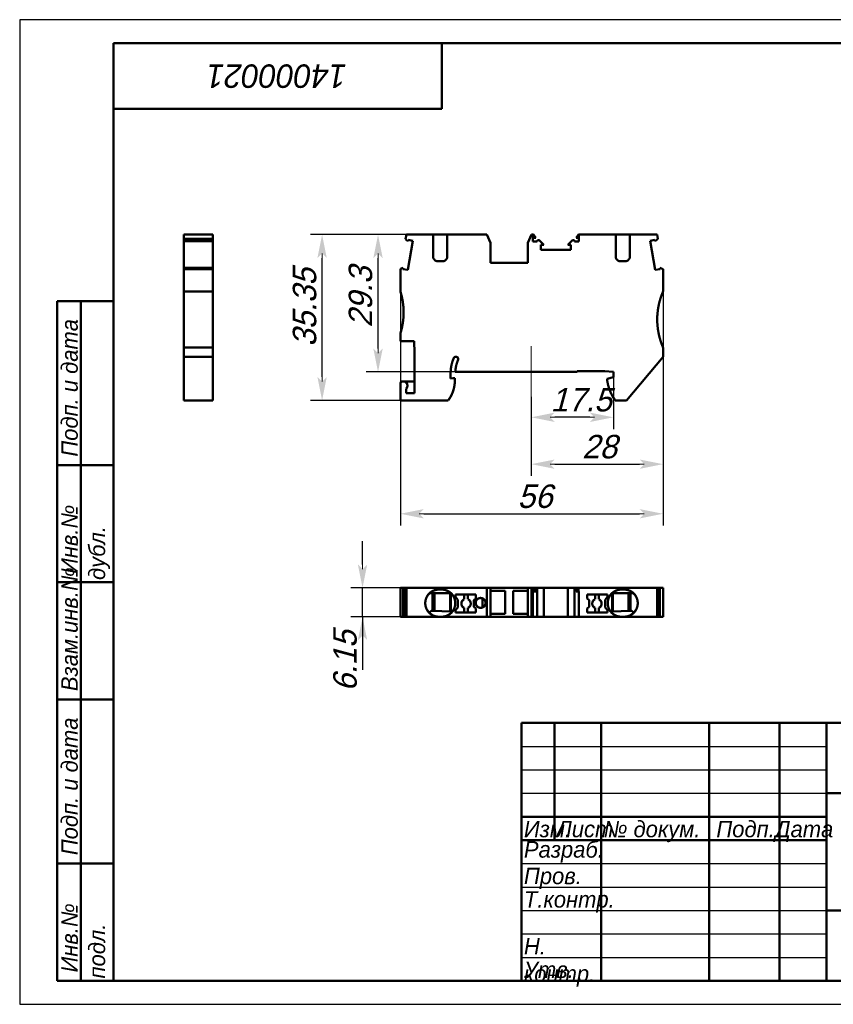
# Model space of a CAD drawing. Header units: millimetres. Extents: x 0 to 297, y 0 to 210.
# Tile 1 of 2: x 0 to 173, y 0 to 210. Entities that reach past the tile are written whole.
import ezdxf

# ---------------------------------------------------------------- set-up
doc = ezdxf.new("R2010")
doc.units = ezdxf.units.MM
doc.styles.add('TextStyle_1', font='T-FLEX Type A.TTF', dxfattribs={"oblique": 15, "height": 5})
doc.dimstyles.new('DIM_ST_1', dxfattribs={"dimtxt": 5, "dimasz": 5, "dimexe": 2.5, "dimexo": 0, "dimtad": 1, "dimrnd": 0.01, "dimdsep": 46, "dimtxsty": 'TextStyle_1', "dimblk": 'Arrow_3_C7_Status', "dimcen": 0.09, "dimclrd": 7, "dimclre": 7, "dimclrt": 7, "dimazin": 0, "dimtfac": 1, "dimtdec": 0, "dimtmove": 0, "dimatfit": 0, "dimldrblk": 'NONE', "dimfxl": 1, "dimtvp": 1, "dimtolj": 1, "dimarcsym": 0})
doc.dimstyles.new('DIM_ST_2', dxfattribs={"dimtxt": 5, "dimasz": 5, "dimexe": 2.5, "dimexo": 0, "dimtad": 1, "dimrnd": 0.01, "dimdsep": 46, "dimtxsty": 'TextStyle_1', "dimblk": 'Arrow_3_C7_Status', "dimcen": 0.09, "dimclrd": 7, "dimclre": 7, "dimclrt": 7, "dimazin": 0, "dimtfac": 1, "dimtdec": 0, "dimtmove": 0, "dimatfit": 0, "dimldrblk": 'NONE', "dimfxl": 1, "dimtvp": 1, "dimtolj": 1, "dimarcsym": 0})

# ---------------------------------------------------------------- blocks, each defined once
blk = doc.blocks.new('Arrow_3_C7_Status')
at = {"color": 7, "lineweight": 0, "flags": 128}
blk.add_lwpolyline([(-1, 0), (-0.8, 0)], dxfattribs=at)
at = {"color": 7}
blk.add_solid([(-1, -0.2), (0, 0), (-0.8, 0), (-1, 0.2)], dxfattribs=at)
blk = doc.blocks.new('*D5')
at = {"color": 7, "lineweight": -2}
for p, q in [((137.16, 152.06), (137.16, 112.7)), ((109.06, 129.56), (109.06, 112.7)), ((114.06, 115.2), (132.16, 115.2))]:
    blk.add_line(p, q, dxfattribs=at)
at = {"layer": 'Defpoints', "color": 0}
for p in [(137.16, 152.06), (109.06, 129.56), (137.16, 115.2)]:
    blk.add_point(p, dxfattribs=at)
at = {"color": 7, "lineweight": -2, "xscale": 5, "yscale": 5, "zscale": 5, "rotation": 180}
blk.add_blockref('Arrow_3_C7_Status', (109.06, 115.2), dxfattribs=at)
at = {"color": 7, "lineweight": -2, "xscale": 5, "yscale": 5, "zscale": 5}
blk.add_blockref('Arrow_3_C7_Status', (137.16, 115.2), dxfattribs=at)
blk = doc.blocks.new('_None')
blk = doc.blocks.new('*D6')
at = {"color": 7, "lineweight": -2}
for p, q in [((126.56, 134.39), (126.56, 122.7)), ((109.06, 129.56), (109.06, 122.7)), ((121.56, 125.2), (114.06, 125.2))]:
    blk.add_line(p, q, dxfattribs=at)
at = {"layer": 'Defpoints', "color": 0}
for p in [(126.56, 134.39), (109.06, 129.56), (109.06, 125.2)]:
    blk.add_point(p, dxfattribs=at)
at = {"color": 7, "lineweight": -2, "xscale": 5, "yscale": 5, "zscale": 5, "rotation": 180}
blk.add_blockref('Arrow_3_C7_Status', (109.06, 125.2), dxfattribs=at)
at = {"color": 7, "lineweight": -2, "xscale": 5, "yscale": 5, "zscale": 5}
blk.add_blockref('Arrow_3_C7_Status', (126.56, 125.2), dxfattribs=at)
blk = doc.blocks.new('*D7')
at = {"color": 7, "lineweight": -2}
for p, q in [((81.16, 152.06), (81.16, 102.12)), ((137.16, 152.06), (137.16, 102.12)), ((86.16, 104.62), (132.16, 104.62))]:
    blk.add_line(p, q, dxfattribs=at)
at = {"layer": 'Defpoints', "color": 0}
for p in [(81.16, 152.06), (137.16, 152.06), (137.16, 104.62)]:
    blk.add_point(p, dxfattribs=at)
at = {"color": 7, "lineweight": -2, "xscale": 5, "yscale": 5, "zscale": 5}
for p, rotation in [((81.16, 104.62), 180), ((137.16, 104.62), 360)]:
    blk.add_blockref('Arrow_3_C7_Status', p, dxfattribs=dict(at, rotation=rotation))
blk = doc.blocks.new('*D8')
at = {"color": 7, "lineweight": -2}
for p, q in [((91.16, 164.16), (61.97, 164.16)), ((64.47, 133.81), (64.47, 159.16)), ((81.16, 128.81), (61.97, 128.81))]:
    blk.add_line(p, q, dxfattribs=at)
at = {"layer": 'Defpoints', "color": 0}
for p in [(64.47, 164.16), (91.16, 164.16), (81.16, 128.81)]:
    blk.add_point(p, dxfattribs=at)
at = {"color": 7, "lineweight": -2, "xscale": 5, "yscale": 5, "zscale": 5}
for p, rotation in [((64.47, 164.16), 90), ((64.47, 128.81), 270)]:
    blk.add_blockref('Arrow_3_C7_Status', p, dxfattribs=dict(at, rotation=rotation))
blk = doc.blocks.new('*D9')
at = {"color": 7, "lineweight": -2}
for p, q in [((91.16, 164.16), (73.89, 164.16)), ((76.39, 139.86), (76.39, 159.16)), ((92.87, 134.86), (73.89, 134.86))]:
    blk.add_line(p, q, dxfattribs=at)
at = {"layer": 'Defpoints', "color": 0}
for p in [(76.39, 164.16), (91.16, 164.16), (92.87, 134.86)]:
    blk.add_point(p, dxfattribs=at)
at = {"color": 7, "lineweight": -2, "xscale": 5, "yscale": 5, "zscale": 5}
for p, rotation in [((76.39, 164.16), 90.00000000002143), ((76.39, 134.86), 270.0000000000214)]:
    blk.add_blockref('Arrow_3_C7_Status', p, dxfattribs=dict(at, rotation=rotation))
blk = doc.blocks.new('*D10')
at = {"color": 7, "lineweight": -2}
for p, q in [((73.09, 93.81), (73.09, 98.81)), ((82.45, 88.81), (70.59, 88.81)), ((73.09, 82.66), (73.09, 88.81)), ((82.45, 82.66), (70.59, 82.66)), ((73.09, 82.66), (73.09, 71.35)), ((73.09, 77.66), (73.09, 72.66))]:
    blk.add_line(p, q, dxfattribs=at)
at = {"layer": 'Defpoints', "color": 0}
for p in [(73.09, 88.81), (82.45, 88.81), (82.45, 82.66)]:
    blk.add_point(p, dxfattribs=at)
at = {"color": 7, "lineweight": -2, "xscale": 5, "yscale": 5, "zscale": 5}
for p, rotation in [((73.09, 88.81), 270), ((73.09, 82.66), 90)]:
    blk.add_blockref('Arrow_3_C7_Status', p, dxfattribs=dict(at, rotation=rotation))
blk = doc.blocks.new('_FR1Страница_1')
at = {"color": 7, "lineweight": 25, "flags": 128}
for points in [[(0, 210), (0, 0)], [(297, 210), (0, 210)], [(107, 55), (172, 55)], [(107, 50), (172, 50)], [(107, 45), (172, 45)], [(107, 30), (172, 30)], [(107, 25), (172, 25)], [(107, 20), (172, 20)], [(107, 15), (172, 15)], [(107, 10), (172, 10)], [(0, 0), (297, 0)]]:
    blk.add_lwpolyline(points, dxfattribs=at)
at = {"color": 7, "lineweight": 50, "flags": 128}
for points in [[(20, 5), (20, 205)], [(20, 205), (292, 205)], [(90, 191), (90, 205)], [(20, 191), (90, 191)], [(8, 5), (8, 150)], [(8, 150), (20, 150)], [(13, 150), (13, 5)], [(8, 115), (20, 115)], [(8, 90), (20, 90)], [(20, 65), (8, 65)], [(107, 5), (107, 60)], [(107, 60), (292, 60)], [(114, 60), (114, 35)], [(124, 60), (124, 5)], [(147, 60), (147, 5)], [(162, 60), (162, 5)], [(172, 60), (172, 5)], [(172, 45), (292, 45)], [(107, 40), (172, 40)], [(107, 35), (172, 35)], [(8, 30), (20, 30)], [(172, 20), (292, 20)], [(20, 5), (8, 5)], [(292, 5), (20, 5)]]:
    blk.add_lwpolyline(points, dxfattribs=at)
at = {"color": 7}
for s, insert, char_height, width, attachment_point, rotation in [('\\pl0.5;{\\fT-FLEX Type A|b0|i1;\\l14000021 \\P}', (55, 198), 5, 72.5, 5, 180), ('\\pl0.5;{\\fT-FLEX Type A|b0|i1;\\l Подп. и дата\\P}', (8.875, 115), 3.5, 36.75, 1, 90), ('\\pl0.5;{\\fT-FLEX Type A|b0|i1;\\l\\P}', (16.5, 132.5), 3.5, 36.75, 5, 90), ('\\pl0.5;{\\fT-FLEX Type A|b0|i1;\\l Инв.№ дубл.\\P}', (8.875, 90), 3.5, 26.75, 1, 90), ('\\pl0.5;{\\fT-FLEX Type A|b0|i1;\\l\\P}', (16.5, 102.5), 3.5, 26.75, 5, 90), ('\\pl0.5;{\\fT-FLEX Type A|b0|i1;\\l Взам.инв.№\\P}', (8.875, 65), 3.5, 26.75, 1, 90), ('\\pl0.5;{\\fT-FLEX Type A|b0|i1;\\l\\P}', (16.5, 77.5), 3.5, 26.75, 5, 90), ('\\pl0.5;{\\fT-FLEX Type A|b0|i1;\\l Подп. и дата\\P}', (8.875, 30), 3.5, 36.75, 1, 90), ('\\pl0.5;{\\fT-FLEX Type A|b0|i1;\\l\\P}', (16.5, 47.5), 3.5, 36.75, 5, 90), ('\\pl0.5;{\\fT-FLEX Type A|b0|i1;\\l Инв.№ подл.\\P}', (8.875, 5), 3.5, 26.75, 1, 90), ('\\pl0.5;{\\fT-FLEX Type A|b0|i1;\\l\\H0.857143x;\\P}', (16.5, 17.5), 3.5, 26.75, 5, 90)]:
    blk.add_mtext(s, dxfattribs=dict(at, insert=insert, char_height=char_height, width=width, attachment_point=attachment_point, rotation=rotation))
at = {"color": 7, "char_height": 3.5}
for s, insert, width, attachment_point in [('{\\fT-FLEX Type A|b0|i1;\\l\\P}', (110.5, 59.125), 8.75, 2), ('{\\fT-FLEX Type A|b0|i1;\\l\\P}', (114, 59.125), 11.75, 1), ('{\\fT-FLEX Type A|b0|i1;\\l \\P}', (124, 59.125), 24.75, 1), ('{\\fT-FLEX Type A|b0|i1;\\l\\P}', (162, 59.125), 11.75, 1), ('{\\fT-FLEX Type A|b0|i1;\\l\\fT-FLEX Type A|b0|i0;\\P}', (110.5, 54.125), 8.75, 2), ('{\\fT-FLEX Type A|b0|i1;\\l\\P}', (114, 54.125), 11.75, 1), ('{\\fT-FLEX Type A|b0|i1;\\l \\P}', (124, 54.125), 24.75, 1), ('{\\fT-FLEX Type A|b0|i1;\\l\\P}', (162, 54.125), 11.75, 1), ('{\\fT-FLEX Type A|b0|i1;\\l\\P}', (110.5, 49.125), 8.75, 2), ('{\\fT-FLEX Type A|b0|i1;\\l\\P}', (114, 49.125), 11.75, 1), ('{\\fT-FLEX Type A|b0|i1;\\l \\P}', (124, 49.125), 24.75, 1), ('{\\fT-FLEX Type A|b0|i1;\\l\\P}', (162, 49.125), 11.75, 1), ('{\\fT-FLEX Type A|b0|i1;\\l \\P}', (110.5, 44.125), 8.75, 2), ('{\\fT-FLEX Type A|b0|i1;\\l\\P}', (114, 44.125), 11.75, 1), ('{\\fT-FLEX Type A|b0|i1;\\l \\P}', (124, 44.125), 24.75, 1), ('{\\fT-FLEX Type A|b0|i1;\\l\\P}', (162, 44.125), 11.75, 1), ('\\pl0.5;{\\fT-FLEX Type A|b0|i1;\\lИзм.\\H0.857143x;\\P}', (107, 39.125), 8.75, 1), ('\\pl0.5;{\\fT-FLEX Type A|b0|i1;\\lЛист\\fT-FLEX Type A|b0|i0;\\H0.857143x;\\P}', (114, 39.125), 11.75, 1), ('\\pl0.5;{\\fT-FLEX Type A|b0|i1;\\l№ докум.\\P}', (124, 39.125), 24.75, 1), ('\\pl0.5;{\\fT-FLEX Type A|b0|i1;\\lПодп.\\P}', (154.5, 39.125), 16.75, 2), ('\\pl0.5;{\\fT-FLEX Type A|b0|i1;\\lДата\\fT-FLEX Type A|b0|i0;\\H0.857143x;\\P}', (167, 39.125), 11.75, 2), ('\\pl0.5;{\\fT-FLEX Type A|b0|i1;\\lРазраб.\\P}', (107, 32.5), 18.75, 4), ('\\pl0.5;{\\fT-FLEX Type A|b0|i1;\\l\\P}', (124, 34.125), 24.75, 1), ('\\pl0.5;{\\fT-FLEX Type A|b0|i1;\\l\\H0.857143x;\\P}', (162, 34.125), 11.75, 1), ('\\pl0.5;{\\fT-FLEX Type A|b0|i1;\\lПров.\\P}', (107, 29.125), 18.75, 1), ('\\pl0.5;{\\fT-FLEX Type A|b0|i1;\\l\\P}', (124, 29.125), 24.75, 1), ('\\pl0.5;{\\fT-FLEX Type A|b0|i1;\\l\\P}', (162, 29.125), 11.75, 1), ('\\pl0.5;{\\fT-FLEX Type A|b0|i1;\\lТ.контр.\\P}', (107, 24.125), 18.75, 1), ('\\pl0.5;{\\fT-FLEX Type A|b0|i1;\\l\\P}', (124, 24.125), 24.75, 1), ('\\pl0.5;{\\fT-FLEX Type A|b0|i1;\\l\\H0.857143x;\\P}', (162, 24.125), 11.75, 1), ('\\pl0.5;{\\fT-FLEX Type A|b0|i1;\\l\\P}', (107, 19.125), 18.75, 1), ('\\pl0.5;{\\fT-FLEX Type A|b0|i1;\\l\\P}', (124, 19.125), 24.75, 1), ('\\pl0.5;{\\fT-FLEX Type A|b0|i1;\\l\\P}', (162, 19.125), 11.75, 1), ('\\pl0.5;{\\fT-FLEX Type A|b0|i1;\\lН. контр.\\P}', (107, 14.125), 18.75, 1), ('\\pl0.5;{\\fT-FLEX Type A|b0|i1;\\l\\P}', (124, 14.125), 24.75, 1), ('\\pl0.5;{\\fT-FLEX Type A|b0|i1;\\l\\H0.857143x;\\P}', (162, 14.125), 11.75, 1), ('\\pl0.5;{\\fT-FLEX Type A|b0|i1;\\lУтв.\\P}', (107, 9.125), 18.75, 1), ('\\pl0.5;{\\fT-FLEX Type A|b0|i1;\\l\\P}', (124, 9.125), 24.75, 1), ('\\pl0.5;{\\fT-FLEX Type A|b0|i1;\\l\\H0.857143x;\\P}', (162, 9.125), 11.75, 1)]:
    blk.add_mtext(s, dxfattribs=dict(at, insert=insert, width=width, attachment_point=attachment_point))
blk = doc.blocks.new('Страница_1')
at = {"color": 7, "lineweight": 50, "flags": 128}
for points in [[(35.012, 164.161), (41.162, 164.161)], [(35.012, 164.161), (35.012, 163.232)], [(41.162, 164.161), (41.162, 163.232)], [(82.275, 163.159), (82.452, 164.161)], [(88.162, 164.161), (82.452, 164.161)], [(88.162, 164.161), (89.362, 164.161)], [(88.162, 159.411), (88.162, 164.161)], [(89.362, 164.161), (89.962, 164.161)], [(89.962, 164.161), (91.162, 164.161)], [(99.623, 164.161), (91.162, 164.161)], [(91.162, 159.411), (91.162, 164.161)], [(99.623, 164.161), (100.362, 162.411)], [(108.362, 162.411), (109.102, 164.161)], [(109.412, 164.161), (109.102, 164.161)], [(109.514, 164.161), (109.412, 164.161)], [(109.412, 162.661), (109.412, 164.161)], [(110.004, 163.461), (109.514, 164.161)], [(119.111, 164.161), (118.621, 163.461)], [(119.212, 164.161), (119.111, 164.161)], [(119.212, 164.161), (127.062, 164.161)], [(119.212, 164.161), (119.212, 162.661)], [(127.062, 159.411), (127.062, 164.161)], [(127.062, 164.161), (128.262, 164.161)], [(128.862, 164.161), (128.262, 164.161)], [(128.862, 164.161), (130.062, 164.161)], [(130.062, 164.161), (135.873, 164.161)], [(130.062, 159.411), (130.062, 164.161)], [(135.873, 164.161), (136.037, 163.232)], [(35.012, 163.232), (35.012, 162.766)], [(35.012, 163.232), (41.162, 163.232)], [(35.012, 162.766), (41.162, 162.766)], [(35.012, 162.76), (35.012, 157.077)], [(41.162, 163.232), (41.162, 162.766)], [(41.162, 162.76), (41.162, 157.077)], [(82.743, 162.766), (82.275, 163.159)], [(82.743, 162.766), (82.791, 163.033)], [(82.747, 156.619), (83.845, 162.848)], [(82.791, 163.033), (83.845, 162.848)], [(100.362, 162.411), (100.362, 158.111)], [(108.362, 158.111), (108.362, 162.411)], [(109.412, 163.461), (110.004, 163.461)], [(110.322, 162.661), (109.412, 162.661)], [(111.745, 161.962), (110.834, 162.873)], [(111.137, 161.962), (111.137, 160.911)], [(111.137, 161.962), (111.745, 161.962)], [(116.88, 161.962), (117.791, 162.873)], [(117.487, 161.962), (116.88, 161.962)], [(117.487, 161.962), (117.487, 160.911)], [(119.212, 162.661), (118.303, 162.661)], [(118.621, 163.461), (119.212, 163.461)], [(134.38, 162.848), (135.434, 163.033)], [(134.38, 162.848), (135.478, 156.619)], [(135.434, 163.033), (135.481, 162.766)], [(136.037, 163.232), (135.481, 162.766)], [(117.487, 160.911), (111.137, 160.911)], [(88.162, 159.411), (88.182, 159.232), (88.239, 159.061), (88.329, 158.906), (88.449, 158.77), (88.591, 158.66), (88.752, 158.578), (88.924, 158.528), (89.104, 158.511)], [(89.362, 158.511), (89.104, 158.511)], [(89.362, 158.511), (89.962, 158.511)], [(89.362, 158.511), (89.962, 158.511)], [(89.962, 158.511), (90.311, 158.511)], [(90.221, 158.511), (89.962, 158.511)], [(90.221, 158.511), (90.4, 158.528), (90.573, 158.578), (90.734, 158.66), (90.876, 158.77), (90.995, 158.906), (91.086, 159.061), (91.143, 159.232), (91.162, 159.411)], [(108.362, 158.111), (100.362, 158.111)], [(128.004, 158.511), (127.824, 158.528), (127.652, 158.578), (127.491, 158.66), (127.349, 158.77), (127.229, 158.906), (127.139, 159.061), (127.082, 159.232), (127.062, 159.411)], [(128.262, 158.511), (127.914, 158.511)], [(128.004, 158.511), (128.262, 158.511)], [(128.862, 158.511), (128.262, 158.511)], [(128.862, 158.511), (128.262, 158.511)], [(128.862, 158.511), (129.121, 158.511)], [(130.062, 159.411), (130.043, 159.232), (129.986, 159.061), (129.895, 158.906), (129.776, 158.77), (129.634, 158.66), (129.473, 158.578), (129.3, 158.528), (129.121, 158.511)], [(35.012, 157.072), (35.012, 156.826)], [(41.162, 157.072), (35.012, 157.072)], [(35.012, 156.826), (41.162, 156.826)], [(35.012, 156.826), (35.012, 152.061)], [(41.162, 157.072), (41.162, 156.826)], [(41.162, 156.826), (41.162, 152.061)], [(81.162, 156.862), (81.74, 157.072)], [(81.162, 152.061), (81.162, 156.862)], [(81.692, 156.805), (81.74, 157.072)], [(82.747, 156.619), (81.692, 156.805)], [(136.532, 156.805), (135.478, 156.619)], [(136.485, 157.072), (136.532, 156.805)], [(136.485, 157.072), (137.162, 156.826)], [(137.162, 156.826), (137.162, 152.061)], [(41.162, 152.061), (35.012, 152.061)], [(35.012, 140.061), (35.012, 152.061)], [(41.162, 140.061), (41.162, 152.061)], [(41.162, 149.08), (41.162, 149.234)], [(41.162, 148.647), (41.162, 148.679)], [(81.162, 141.461), (81.162, 143.061)], [(84.064, 141.461), (81.162, 141.461)], [(84.064, 141.461), (84.162, 138.961)], [(41.162, 140.061), (35.012, 140.061)], [(35.012, 138.061), (35.012, 140.061)], [(41.162, 138.061), (41.162, 140.061)], [(84.162, 138.961), (84.162, 130.361)], [(137.162, 138.061), (137.162, 140.061)], [(35.012, 138.061), (41.162, 138.061)], [(35.012, 128.811), (35.012, 138.061)], [(41.162, 128.811), (41.162, 138.061)], [(129.349, 128.811), (137.162, 138.061)], [(91.891, 135.25), (91.862, 134.561)], [(91.862, 134.561), (91.862, 134.184)], [(92.901, 135.31), (92.868, 134.861)], [(92.868, 134.861), (118.862, 134.861)], [(121.616, 135.061), (118.862, 135.061)], [(118.862, 134.861), (118.862, 135.061)], [(124.276, 135.061), (121.616, 135.061)], [(124.717, 135.022), (124.276, 135.061)], [(126.507, 134.866), (124.717, 135.022)], [(126.562, 134.861), (126.507, 134.866)], [(126.562, 134.861), (126.562, 134.553)], [(126.562, 134.553), (126.562, 134.393)], [(81.162, 128.811), (81.162, 132.348)], [(81.762, 132.861), (84.162, 132.861)], [(91.862, 134.184), (91.862, 133.971)], [(91.862, 133.971), (91.862, 133.482)], [(91.862, 133.482), (92.362, 133.526)], [(92.362, 133.526), (92.762, 133.561)], [(92.762, 133.004), (92.762, 133.561)], [(126.562, 133.761), (125.262, 133.413)], [(125.262, 132.961), (125.262, 133.413)], [(126.562, 134.393), (126.562, 133.761)], [(82.362, 130.361), (82.362, 131.29)], [(84.162, 130.361), (82.362, 130.361)], [(35.012, 128.811), (41.162, 128.811)], [(91.367, 128.811), (81.162, 128.811)], [(129.349, 128.811), (126.957, 128.811)], [(81.162, 88.811), (81.74, 88.811)], [(81.162, 88.811), (81.162, 82.661)], [(81.162, 82.661), (81.162, 88.811)], [(81.74, 82.661), (81.74, 88.811)], [(82.27, 88.811), (81.745, 88.811)], [(82.275, 82.661), (82.275, 88.811)], [(82.275, 88.811), (82.452, 88.811)], [(99.623, 88.811), (82.452, 88.811)], [(82.452, 82.661), (82.452, 88.811)], [(89.362, 88.461), (89.962, 88.461)], [(99.623, 88.811), (100.362, 88.811)], [(99.623, 82.661), (99.623, 88.811)], [(100.362, 88.811), (100.362, 82.661)], [(108.362, 88.811), (100.362, 88.811)], [(108.362, 88.811), (108.362, 82.661)], [(108.362, 88.811), (109.102, 88.811)], [(109.514, 88.811), (109.102, 88.811)], [(109.102, 82.661), (109.102, 88.811)], [(110.004, 88.811), (109.514, 88.811)], [(109.514, 88.011), (109.514, 88.811)], [(110.004, 88.011), (110.004, 88.811)], [(110.322, 88.811), (110.009, 88.811)], [(110.834, 88.811), (110.322, 88.811)], [(110.322, 88.811), (110.322, 82.661)], [(111.745, 88.811), (110.834, 88.811)], [(111.745, 82.661), (111.745, 88.811)], [(116.875, 88.811), (111.75, 88.811)], [(116.88, 88.811), (117.791, 88.811)], [(116.88, 82.661), (116.88, 88.811)], [(117.791, 88.811), (118.303, 88.811)], [(118.303, 82.661), (118.303, 88.811)], [(118.616, 88.811), (118.303, 88.811)], [(119.111, 88.811), (118.621, 88.811)], [(118.621, 88.011), (118.621, 88.811)], [(119.111, 88.011), (119.111, 88.811)], [(119.111, 88.811), (135.873, 88.811)], [(128.862, 88.461), (128.262, 88.461)], [(135.873, 82.661), (135.873, 88.811)], [(135.873, 88.811), (136.037, 88.811)], [(136.037, 82.661), (136.037, 88.811)], [(136.48, 88.811), (136.042, 88.811)], [(136.485, 88.811), (137.162, 88.811)], [(136.485, 88.811), (136.485, 82.661)], [(137.162, 82.661), (137.162, 88.811)], [(87.362, 87.661), (89.962, 87.661)], [(88.012, 87.661), (88.012, 83.881)], [(88.162, 83.876), (88.162, 87.661)], [(88.162, 83.876), (88.162, 87.661)], [(88.412, 87.661), (88.412, 83.868)], [(88.412, 83.868), (88.412, 87.661)], [(89.962, 87.661), (91.9, 87.661)], [(91.793, 83.753), (91.793, 87.661)], [(97.212, 87.386), (92.912, 87.386)], [(92.912, 87.386), (92.912, 86.875)], [(92.912, 86.875), (93.412, 86.279)], [(93.412, 86.279), (93.412, 84.643)], [(94.762, 86.377), (94.762, 87.386)], [(95.562, 87.386), (95.562, 86.377)], [(96.812, 86.168), (97.212, 86.568)], [(96.812, 84.807), (96.812, 86.168)], [(97.212, 86.568), (97.212, 87.386)], [(98.639, 86.591), (98.639, 84.631)], [(103.512, 88.161), (100.362, 88.161)], [(103.512, 83.311), (103.512, 88.161)], [(108.362, 88.161), (105.212, 88.161)], [(105.212, 88.161), (105.212, 83.311)], [(109.514, 88.011), (109.412, 88.011)], [(109.412, 88.011), (109.412, 82.661)], [(110.004, 88.011), (109.514, 88.011)], [(119.111, 88.011), (118.621, 88.011)], [(119.212, 88.011), (119.111, 88.011)], [(119.212, 82.661), (119.212, 88.011)], [(125.312, 87.386), (121.012, 87.386)], [(121.012, 87.386), (121.012, 86.568)], [(121.012, 86.568), (121.412, 86.168)], [(121.412, 86.168), (121.412, 84.807)], [(122.662, 86.377), (122.662, 87.386)], [(123.462, 87.386), (123.462, 86.377)], [(124.812, 86.279), (125.312, 86.875)], [(124.812, 84.643), (124.812, 86.279)], [(125.312, 86.875), (125.312, 87.386)], [(128.262, 87.661), (126.325, 87.661)], [(126.432, 83.753), (126.432, 87.661)], [(130.862, 87.661), (128.262, 87.661)], [(129.812, 83.868), (129.812, 87.661)], [(130.062, 83.876), (130.062, 87.661)], [(130.212, 87.661), (130.212, 83.881)], [(93.412, 84.643), (92.912, 84.047)], [(92.912, 84.047), (92.912, 83.536)], [(94.762, 83.536), (94.762, 84.544)], [(95.562, 84.544), (95.562, 83.536)], [(97.212, 84.407), (96.812, 84.807)], [(97.212, 83.536), (97.212, 84.407)], [(121.412, 84.807), (121.012, 84.407)], [(121.012, 84.407), (121.012, 83.536)], [(122.662, 83.536), (122.662, 84.544)], [(123.462, 84.544), (123.462, 83.536)], [(125.312, 84.047), (124.812, 84.643)], [(125.312, 83.536), (125.312, 84.047)], [(81.162, 82.661), (81.74, 82.661)], [(82.27, 82.661), (81.745, 82.661)], [(82.275, 82.661), (82.452, 82.661)], [(88.162, 82.661), (82.452, 82.661)], [(87.693, 83.892), (87.312, 83.51)], [(87.693, 83.892), (89.962, 83.815)], [(88.162, 82.661), (89.104, 82.661)], [(89.362, 82.661), (89.104, 82.661)], [(89.362, 82.661), (89.962, 82.661)], [(89.962, 83.815), (91.897, 83.75)], [(90.221, 82.661), (89.962, 82.661)], [(90.221, 82.661), (91.162, 82.661)], [(99.623, 82.661), (91.162, 82.661)], [(92.912, 83.536), (97.212, 83.536)], [(99.623, 82.661), (100.362, 82.661)], [(100.362, 83.311), (103.512, 83.311)], [(108.362, 82.661), (100.362, 82.661)], [(105.212, 83.311), (108.362, 83.311)], [(108.362, 82.661), (109.102, 82.661)], [(109.412, 82.661), (109.102, 82.661)], [(110.322, 82.661), (109.412, 82.661)], [(110.834, 82.661), (110.322, 82.661)], [(111.745, 82.661), (110.834, 82.661)], [(116.875, 82.661), (111.75, 82.661)], [(116.88, 82.661), (117.791, 82.661)], [(117.791, 82.661), (118.303, 82.661)], [(119.212, 82.661), (118.303, 82.661)], [(119.212, 82.661), (127.062, 82.661)], [(121.012, 83.536), (125.312, 83.536)], [(128.262, 83.815), (126.328, 83.75)], [(128.004, 82.661), (127.067, 82.661)], [(128.004, 82.661), (128.262, 82.661)], [(130.531, 83.892), (128.262, 83.815)], [(128.862, 82.661), (128.262, 82.661)], [(128.862, 82.661), (129.121, 82.661)], [(130.062, 82.661), (129.121, 82.661)], [(130.062, 82.661), (135.873, 82.661)], [(130.531, 83.892), (130.913, 83.51)], [(135.873, 82.661), (136.037, 82.661)], [(136.48, 82.661), (136.042, 82.661)], [(136.485, 82.661), (137.162, 82.661)]]:
    blk.add_lwpolyline(points, dxfattribs=at)
at = {"color": 7, "linetype": 'Continuous', "lineweight": 50, "const_width": 0.5}
for points in [[(110.834, 162.873, 0.6681786), (110.322, 162.661, 0.6681786)], [(118.303, 162.661, 0.6681786), (117.791, 162.873, 0.6681786)], [(81.853, 147.561, 0.0763208), (81.162, 152.061, 0.0763208)], [(137.162, 152.061, 0.2087122), (137.162, 140.061, 0.2087122)], [(81.162, 143.061, 0.0763208), (81.853, 147.561, 0.0763208)], [(92.521, 137.801, 0.079661), (91.891, 135.25, 0.079661)], [(93.481, 137.606, 0.8171922), (92.521, 137.801, 0.8171922)], [(93.442, 137.411, 0.0746912), (92.901, 135.31, 0.0746912)], [(93.442, 137.411, 0.1005988), (93.481, 137.606, 0.1005988)], [(81.537, 132.832, 0.3419987), (81.162, 132.348, 0.3419987)], [(82.662, 131.961, 0.4903144), (81.537, 132.832, 0.4903144)], [(91.367, 128.811, 0.1619815), (92.762, 133.004, 0.1619815)], [(125.262, 132.961, 0.1196559), (126.957, 128.811, 0.1196559)], [(82.362, 131.29, 0.2134217), (82.662, 131.961, 0.2134217)], [(89.362, 88.461, 0.74296), (87.759, 83.144, 0.74296)], [(92.862, 85.561, 0.4142136), (89.962, 88.461, 0.4142136)], [(128.262, 88.461, 0.4142136), (125.362, 85.561, 0.4142136)], [(128.262, 88.461, 0.4142136), (125.362, 85.561, 0.4142136)], [(130.465, 83.144, 0.74296), (128.862, 88.461, 0.74296)], [(91.9, 87.661, 0.0028389), (91.886, 85.561, 0.0028389)], [(94.762, 86.377, 0.6546537), (94.762, 84.544, 0.6546537)], [(95.562, 84.544, 0.6546537), (95.562, 86.377, 0.6546537)], [(98.671, 86.578, 0.5366607), (97.212, 85.611, 0.5366607)], [(99.312, 85.611, 0.3015235), (98.671, 86.578, 0.3015235)], [(122.662, 86.377, 0.6546537), (122.662, 84.544, 0.6546537)], [(124.062, 85.461, 0.2982166), (123.462, 86.377, 0.2982166)], [(126.339, 85.561, 0.0028395), (126.325, 87.661, 0.0028395)], [(91.565, 83.144, 0.2513844), (92.862, 85.561, 0.2513844)], [(91.886, 85.561, 0.0026461), (91.897, 83.75, 0.0026461)], [(97.212, 85.611, 1), (99.312, 85.611, 1)], [(123.462, 84.544, 0.2982166), (124.062, 85.461, 0.2982166)], [(125.362, 85.561, 0.3880366), (128.001, 82.673, 0.3880366)], [(125.362, 85.561, 0.2513844), (126.659, 83.144, 0.2513844)], [(126.328, 83.75, 0.0026463), (126.339, 85.561, 0.0026463)], [(88.162, 82.661, 0.146071), (87.759, 83.144, 0.146071)], [(87.759, 83.144, 0.1245274), (89.101, 82.673, 0.1245274)], [(89.101, 82.673, 0.0225521), (89.362, 82.661, 0.0225521)], [(89.962, 82.661, 0.0225521), (90.224, 82.673, 0.0225521)], [(90.224, 82.673, 0.1245059), (91.565, 83.144, 0.1245059)], [(91.565, 83.144, 0.146071), (91.162, 82.661, 0.146071)], [(127.062, 82.661, 0.1460709), (126.659, 83.144, 0.1460709)], [(127.062, 82.661, 0.1460709), (126.659, 83.144, 0.1460709)], [(126.659, 83.144, 0.124507), (128.001, 82.673, 0.124507)], [(128.001, 82.673, 0.0225521), (128.262, 82.661, 0.0225521)], [(128.862, 82.661, 0.0225521), (129.124, 82.673, 0.0225521)], [(129.124, 82.673, 0.124507), (130.465, 83.144, 0.124507)], [(130.465, 83.144, 0.1460709), (130.062, 82.661, 0.1460709)]]:
    blk.add_lwpolyline(points, format="xyb", dxfattribs=at)
at = {"color": 7, "lineweight": 18, "flags": 128}
blk.add_lwpolyline([(109.062, 140.386), (109.062, 129.556)], dxfattribs=at)
blk.add_lwpolyline([(109.062, 140.386), (109.062, 129.556)], dxfattribs=at)
blk.add_blockref('_FR1Страница_1', (0, 0))
at = {"color": 7, "style": 'TextStyle_1', "oblique": 15}
for s, p in [('35.35', (63.222, 140.231)), ('29.3', (75.142, 144.331)), ('6.15', (71.842, 66.701))]:
    blk.add_text(s, height=5, rotation=90, dxfattribs=at).set_placement(p)
for s, p in [('17.5', (113.167, 126.446)), ('28', (119.897, 116.446)), ('56', (106.125, 105.866))]:
    blk.add_text(s, height=5, dxfattribs=at).set_placement(p)
for base, p1, p2, angle, dimstyle, picture, middle in [((64.472, 164.161), (81.162, 128.811), (91.162, 164.161), 90, 'DIM_ST_1', '*D8', (64.472, 146.486)), ((76.392, 164.161), (92.868, 134.861), (91.162, 164.161), 90, 'DIM_ST_1', '*D9', (76.392, 149.511)), ((109.062, 125.196), (126.562, 134.393), (109.062, 129.556), 180, 'DIM_ST_2', '*D6', (117.812, 125.196)), ((73.092, 88.811), (82.452, 82.661), (82.452, 88.811), 90, 'DIM_ST_1', '*D10', (73.092, 71.346))]:
    dim = blk.add_linear_dim(base=base, p1=p1, p2=p2, angle=angle, text=' ', dimstyle=dimstyle)
    dim.commit()
    dim.dimension.update_dxf_attribs({"geometry": picture, "text_midpoint": middle, "dimtype": 160})
for base, p1, picture, middle in [((137.162, 104.616), (81.162, 152.061), '*D7', (109.162, 104.616)), ((137.162, 115.196), (109.062, 129.556), '*D5', (123.112, 115.196))]:
    dim = blk.add_linear_dim(base=base, p1=p1, p2=(137.162, 152.061), text=' ', dimstyle='DIM_ST_1')
    dim.commit()
    dim.dimension.update_dxf_attribs({"geometry": picture, "text_midpoint": middle, "dimtype": 160})

msp = doc.modelspace()

# ---------------------------------------------------------------- block references
msp.add_blockref('Страница_1', (0, 0))

doc.saveas('drawing.dxf')
